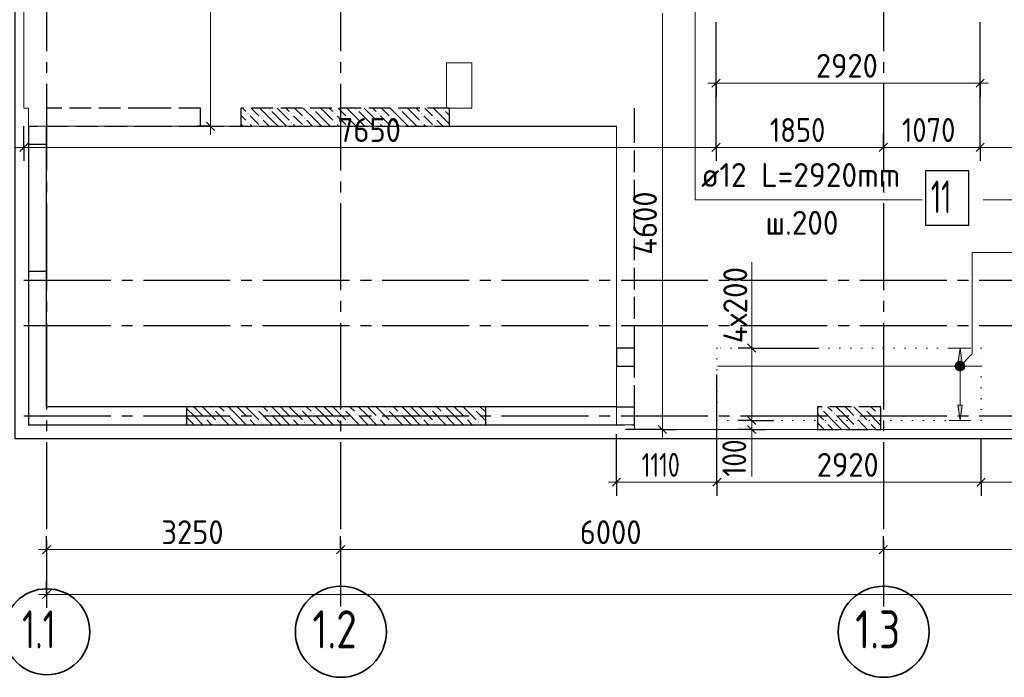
# Model space of a CAD drawing. Header units: millimetres. Extents: x 0 to 50400, y -244 to 35640.
# Tile 3 of 15: x 8968 to 19852, y 7574 to 14840. Entities that reach past the tile are written whole.
import ezdxf

# ---------------------------------------------------------------- set-up
doc = ezdxf.new("R2010")
doc.units = ezdxf.units.MM
for name, pattern in [('______2', [324, 240, -84]), ('______5', [1320, 960, -120, 120, -120]), ('______9', [120, 0, -120])]:
    doc.linetypes.add(name, pattern=pattern)
for name, color, linetype, lineweight in [('Standard', 7, 'Continuous', 25), ('ЖБ Перекрытие верхний уровень', 7, 'Continuous', 35), ('ЖБ Пилон', 7, 'Continuous', 35), ('ЖБ Стена верхний уровень', 7, 'Continuous', 35), ('Общий01', 7, 'Continuous', 13), ('Позиционная метка номер позиции', 7, 'Continuous', 13), ('Размерная линия_ общее', 7, 'Continuous', 13), ('Тени', 7, 'Continuous', 13)]:
    doc.layers.add(name, color=color, linetype=linetype, lineweight=lineweight)
doc.layers.add('Оси', color=7, linetype='______5', true_color=0x656565)
doc.styles.add('ISOCPEUR', font='txt')

msp = doc.modelspace()

# ---------------------------------------------------------------- hatches: boundary and pattern name
at = {"linetype": 'Continuous', "lineweight": 13, "transparency": 33554687}
msp.add_hatch(color=7, dxfattribs=at).paths.add_polyline_path([(19386, 11044), (19362, 11212), (19338, 11044)])
msp.add_hatch(color=7, dxfattribs=at).paths.add_polyline_path([(19386, 10580), (19362, 10412), (19338, 10580)], flags=16)
at = {"layer": 'ЖБ Пилон', "linetype": 'Continuous', "lineweight": -3, "transparency": 33554687}
for points in [[(17823, 10537), (17828, 10542), (17832, 10537), (17828, 10532)], [(17967, 10489), (17972, 10494), (17976, 10489), (17972, 10485)], [(18303, 10537), (18308, 10542), (18312, 10537), (18308, 10532)], [(18447, 10489), (18452, 10494), (18456, 10489), (18452, 10485)], [(17871, 10393), (17876, 10398), (17880, 10393), (17876, 10388)], [(18207, 10441), (18212, 10446), (18216, 10441), (18212, 10436)], [(18207, 10345), (18212, 10350), (18216, 10345), (18212, 10340)], [(18351, 10393), (18356, 10398), (18360, 10393), (18356, 10388)]]:
    msp.add_hatch(color=7, dxfattribs=at).paths.add_polyline_path(points, flags=16)
at = {"layer": 'ЖБ Стена верхний уровень', "linetype": 'Continuous', "lineweight": -3, "transparency": 33554687}
for points in [[(11727, 13849), (11732, 13854), (11736, 13849), (11732, 13845)], [(12207, 13849), (12212, 13854), (12216, 13849), (12212, 13845)], [(12687, 13849), (12692, 13854), (12696, 13849), (12692, 13845)], [(13167, 13849), (13172, 13854), (13176, 13849), (13172, 13845)], [(13647, 13849), (13652, 13854), (13656, 13849), (13652, 13845)], [(11487, 13801), (11492, 13806), (11496, 13801), (11492, 13796)], [(11631, 13753), (11636, 13758), (11640, 13753), (11636, 13748)], [(11967, 13801), (11972, 13806), (11976, 13801), (11972, 13796)], [(12111, 13753), (12116, 13758), (12120, 13753), (12116, 13748)], [(12447, 13801), (12452, 13806), (12456, 13801), (12452, 13796)], [(12591, 13753), (12596, 13758), (12600, 13753), (12596, 13748)], [(12927, 13801), (12932, 13806), (12936, 13801), (12932, 13796)], [(13071, 13753), (13076, 13758), (13080, 13753), (13076, 13748)], [(13407, 13801), (13412, 13806), (13416, 13801), (13412, 13796)], [(13551, 13753), (13556, 13758), (13560, 13753), (13556, 13748)], [(11487, 13705), (11492, 13710), (11496, 13705), (11492, 13700)], [(11967, 13705), (11972, 13710), (11976, 13705), (11972, 13700)], [(12447, 13705), (12452, 13710), (12456, 13705), (12452, 13700)], [(12927, 13705), (12932, 13710), (12936, 13705), (12932, 13700)], [(13407, 13705), (13412, 13710), (13416, 13705), (13412, 13700)], [(11103, 10537), (11108, 10542), (11112, 10537), (11108, 10532)], [(11103, 10537), (11108, 10542), (11112, 10537), (11108, 10532)], [(11247, 10489), (11252, 10494), (11256, 10489), (11252, 10485)], [(11247, 10489), (11252, 10494), (11256, 10489), (11252, 10485)], [(11583, 10537), (11588, 10542), (11592, 10537), (11588, 10532)], [(11583, 10537), (11588, 10542), (11592, 10537), (11588, 10532)], [(11727, 10489), (11732, 10494), (11736, 10489), (11732, 10485)], [(11727, 10489), (11732, 10494), (11736, 10489), (11732, 10485)], [(12063, 10537), (12068, 10542), (12072, 10537), (12068, 10532)], [(12063, 10537), (12068, 10542), (12072, 10537), (12068, 10532)], [(12207, 10489), (12212, 10494), (12216, 10489), (12212, 10485)], [(12207, 10489), (12212, 10494), (12216, 10489), (12212, 10485)], [(12543, 10537), (12548, 10542), (12552, 10537), (12548, 10532)], [(12543, 10537), (12548, 10542), (12552, 10537), (12548, 10532)], [(12687, 10489), (12692, 10494), (12696, 10489), (12692, 10485)], [(12687, 10489), (12692, 10494), (12696, 10489), (12692, 10485)], [(13023, 10537), (13028, 10542), (13032, 10537), (13028, 10532)], [(13023, 10537), (13028, 10542), (13032, 10537), (13028, 10532)], [(13167, 10489), (13172, 10494), (13176, 10489), (13172, 10485)], [(13167, 10489), (13172, 10494), (13176, 10489), (13172, 10485)], [(13503, 10537), (13508, 10542), (13512, 10537), (13508, 10532)], [(13503, 10537), (13508, 10542), (13512, 10537), (13508, 10532)], [(13647, 10489), (13652, 10494), (13656, 10489), (13652, 10485)], [(13647, 10489), (13652, 10494), (13656, 10489), (13652, 10485)], [(13983, 10537), (13988, 10542), (13992, 10537), (13988, 10532)], [(13983, 10537), (13988, 10542), (13992, 10537), (13988, 10532)], [(11007, 10441), (11012, 10446), (11016, 10441), (11012, 10436)], [(11007, 10441), (11012, 10446), (11016, 10441), (11012, 10436)], [(11151, 10393), (11156, 10398), (11160, 10393), (11156, 10388)], [(11151, 10393), (11156, 10398), (11160, 10393), (11156, 10388)], [(11487, 10441), (11492, 10446), (11496, 10441), (11492, 10436)], [(11487, 10441), (11492, 10446), (11496, 10441), (11492, 10436)], [(11631, 10393), (11636, 10398), (11640, 10393), (11636, 10388)], [(11631, 10393), (11636, 10398), (11640, 10393), (11636, 10388)], [(11967, 10441), (11972, 10446), (11976, 10441), (11972, 10436)], [(11967, 10441), (11972, 10446), (11976, 10441), (11972, 10436)], [(12111, 10393), (12116, 10398), (12120, 10393), (12116, 10388)], [(12111, 10393), (12116, 10398), (12120, 10393), (12116, 10388)], [(12447, 10441), (12452, 10446), (12456, 10441), (12452, 10436)], [(12447, 10441), (12452, 10446), (12456, 10441), (12452, 10436)], [(12591, 10393), (12596, 10398), (12600, 10393), (12596, 10388)], [(12591, 10393), (12596, 10398), (12600, 10393), (12596, 10388)], [(12927, 10441), (12932, 10446), (12936, 10441), (12932, 10436)], [(12927, 10441), (12932, 10446), (12936, 10441), (12932, 10436)], [(13071, 10393), (13076, 10398), (13080, 10393), (13076, 10388)], [(13071, 10393), (13076, 10398), (13080, 10393), (13076, 10388)], [(13407, 10441), (13412, 10446), (13416, 10441), (13412, 10436)], [(13407, 10441), (13412, 10446), (13416, 10441), (13412, 10436)], [(13551, 10393), (13556, 10398), (13560, 10393), (13556, 10388)], [(13551, 10393), (13556, 10398), (13560, 10393), (13556, 10388)], [(13887, 10441), (13892, 10446), (13896, 10441), (13892, 10436)], [(13887, 10441), (13892, 10446), (13896, 10441), (13892, 10436)], [(14031, 10393), (14036, 10398), (14040, 10393), (14036, 10388)], [(14031, 10393), (14036, 10398), (14040, 10393), (14036, 10388)]]:
    msp.add_hatch(color=7, dxfattribs=at).paths.add_polyline_path(points, flags=16)
at = {"layer": 'Позиционная метка номер позиции', "linetype": 'Continuous', "lineweight": 13, "transparency": 33554687}
for points in [[(19311, 11026), (19401, 10974), (19324, 11051)], [(19311, 10999), (19376, 10960), (19311, 11026)], [(19311, 11026), (19376, 10960), (19401, 10974)], [(19349, 10960), (19311, 10999), (19324, 10974)], [(19311, 10999), (19349, 10960), (19376, 10960)], [(19324, 11051), (19414, 10999), (19349, 11064)], [(19324, 11051), (19401, 10974), (19414, 10999)], [(19349, 11064), (19414, 10999), (19414, 11026)], [(19349, 11064), (19414, 11026), (19376, 11064)], [(19376, 11064), (19414, 11026), (19401, 11051)]]:
    msp.add_hatch(color=7, dxfattribs=at).paths.add_polyline_path(points)

# ---------------------------------------------------------------- linework, layer by layer
at = {"color": 251, "linetype": 'Continuous', "lineweight": 13, "true_color": 0x494949, "transparency": 33554687}
for p, q in [((19362, 11212), (19242, 11212)), ((19362, 11212), (19338, 11044)), ((19386, 11044), (19362, 11212)), ((19362, 11212), (19482, 11212)), ((19362, 11212), (19362, 11212)), ((19338, 11044), (19386, 11044)), ((19362, 10580), (19362, 11044)), ((19362, 10412), (19338, 10580)), ((19338, 10580), (19386, 10580)), ((19386, 10580), (19362, 10412)), ((19362, 10412), (19242, 10412)), ((19362, 10412), (19482, 10412)), ((19362, 10412), (19362, 10412))]:
    msp.add_line(p, q, dxfattribs=at)
at = {"color": 7, "linetype": 'Continuous', "lineweight": 18, "transparency": 33554687}
msp.add_line((19588, 11012), (16682, 11012), dxfattribs=at)
at = {"color": 7, "linetype": 'Continuous', "lineweight": 25, "transparency": 33554687}
msp.add_lwpolyline([(18980, 12571), (19460, 12571), (19460, 13171), (18980, 13171), (18980, 12571)], dxfattribs=at)
at = {"layer": 'Standard', "color": 253, "linetype": 'Continuous', "lineweight": -3, "true_color": 0xa0a0a0, "transparency": 33554687}
for p, q in [((9065, 13662), (9065, 10362)), ((9265, 10562), (9265, 13662)), ((15565, 10562), (9265, 10562)), ((9065, 10362), (15565, 10362))]:
    msp.add_line(p, q, dxfattribs=at)
at = {"layer": 'Standard', "color": 254, "linetype": 'Continuous', "lineweight": -3, "true_color": 0xc4c4ff, "transparency": 33554687}
msp.add_lwpolyline([(8915, 10212), (33765, 10212), (33765, 32712), (8915, 32712), (8915, 10212)], dxfattribs=at)
at = {"layer": 'ЖБ Перекрытие верхний уровень', "color": 7, "linetype": 'Continuous', "lineweight": 18, "transparency": 33554687}
for p, q in [((9015, 32612), (9015, 13862)), ((13964, 14362), (13684, 14362)), ((13684, 14362), (13684, 13862)), ((13964, 13862), (13964, 14362)), ((9015, 13862), (9065, 13862)), ((9065, 13862), (9065, 13662)), ((13684, 13862), (13964, 13862)), ((9065, 13662), (15565, 13662)), ((15565, 13662), (15565, 10362)), ((15565, 10362), (15765, 10362)), ((15765, 10362), (15765, 10312)), ((15765, 10312), (33665, 10312))]:
    msp.add_line(p, q, dxfattribs=at)
at = {"layer": 'ЖБ Пилон', "color": 253, "linetype": '______2', "lineweight": -3, "true_color": 0xa0a0a0, "transparency": 33554687}
for p, q in [((18485, 10562), (17785, 10562)), ((17785, 10562), (17785, 10312)), ((18485, 10312), (18485, 10562)), ((17785, 10312), (18485, 10312))]:
    msp.add_line(p, q, dxfattribs=at)
at = {"layer": 'ЖБ Пилон', "color": 253, "linetype": 'Continuous', "lineweight": -3, "true_color": 0xa0a0a0, "transparency": 33554687}
for p, q in [((17802, 10562), (17804, 10561)), ((17898, 10562), (17948, 10513)), ((18092, 10465), (17994, 10562)), ((18092, 10561), (18188, 10465)), ((18188, 10561), (18332, 10417)), ((18282, 10562), (18284, 10561)), ((18378, 10562), (18428, 10513)), ((18485, 10552), (18474, 10562)), ((17785, 10484), (17852, 10417)), ((17996, 10369), (17852, 10513)), ((17996, 10465), (18092, 10369)), ((18092, 10465), (18188, 10369)), ((18476, 10369), (18332, 10513)), ((18476, 10465), (18485, 10456)), ((17804, 10369), (17785, 10388)), ((17852, 10321), (17804, 10369)), ((17900, 10369), (17956, 10312)), ((17996, 10369), (18052, 10312)), ((18092, 10369), (18148, 10312)), ((18284, 10369), (18236, 10417)), ((18332, 10321), (18284, 10369)), ((18380, 10369), (18436, 10312)), ((18476, 10369), (18485, 10360)), ((18236, 10321), (18244, 10312))]:
    msp.add_line(p, q, dxfattribs=at)
at = {"layer": 'ЖБ Стена верхний уровень', "color": 253, "linetype": '______2', "lineweight": -3, "true_color": 0xa0a0a0, "transparency": 33554687}
for p, q in [((10405, 13862), (9265, 13862)), ((9265, 13862), (9265, 13662)), ((10965, 13862), (10405, 13862)), ((10965, 13662), (10965, 13862)), ((11415, 13662), (11415, 13862)), ((13715, 13862), (11415, 13862)), ((13715, 13862), (13715, 13662)), ((15765, 13662), (15765, 13862)), ((15765, 11212), (15765, 13862)), ((9065, 13662), (9165, 13662)), ((9065, 13662), (9165, 13662)), ((9265, 13662), (10405, 13662)), ((9265, 13662), (10405, 13662)), ((10405, 13662), (10965, 13662)), ((10965, 13662), (11415, 13662)), ((10965, 13662), (15565, 13662)), ((13715, 13662), (15565, 13662)), ((15765, 11212), (15765, 13662)), ((9065, 13462), (9065, 12062)), ((9265, 13462), (9065, 13462)), ((9065, 12062), (9265, 12062)), ((9265, 10562), (9265, 12062)), ((9265, 10562), (9265, 12062)), ((15765, 11212), (15565, 11212)), ((15565, 11212), (15565, 11012)), ((15765, 11012), (15765, 11212)), ((15565, 11012), (15765, 11012)), ((15765, 10562), (15765, 11012)), ((15765, 10562), (15765, 11012)), ((9065, 10562), (9065, 10362)), ((9065, 10562), (9065, 10362)), ((10305, 10562), (9265, 10562)), ((10305, 10562), (9265, 10562)), ((10815, 10562), (10305, 10562)), ((10815, 10362), (10815, 10562)), ((14115, 10562), (10815, 10562)), ((14115, 10562), (10815, 10562)), ((14115, 10562), (14115, 10362)), ((15565, 10562), (14115, 10562)), ((15565, 10562), (15765, 10562)), ((15565, 10562), (15765, 10562)), ((15765, 10362), (15765, 10562)), ((9065, 10362), (10815, 10362)), ((9065, 10362), (10305, 10362)), ((10815, 10362), (14115, 10362)), ((10815, 10362), (14115, 10362)), ((14115, 10362), (15765, 10362))]:
    msp.add_line(p, q, dxfattribs=at)
at = {"layer": 'ЖБ Стена верхний уровень', "color": 253, "linetype": 'Continuous', "lineweight": -3, "true_color": 0xa0a0a0, "transparency": 33554687}
for p, q in [((11430, 13862), (11468, 13825)), ((11526, 13862), (11612, 13777)), ((11756, 13729), (11623, 13862)), ((11756, 13825), (11852, 13729)), ((11852, 13825), (11814, 13862)), ((11852, 13825), (11948, 13729)), ((11910, 13862), (11948, 13825)), ((12007, 13862), (12092, 13777)), ((12236, 13729), (12103, 13862)), ((12236, 13825), (12332, 13729)), ((12332, 13825), (12294, 13862)), ((12332, 13825), (12428, 13729)), ((12390, 13862), (12428, 13825)), ((12487, 13862), (12572, 13777)), ((12716, 13729), (12583, 13862)), ((12716, 13825), (12812, 13729)), ((12812, 13825), (12774, 13862)), ((12812, 13825), (12908, 13729)), ((12870, 13862), (12908, 13825)), ((12967, 13862), (13052, 13777)), ((13196, 13729), (13063, 13862)), ((13196, 13825), (13292, 13729)), ((13292, 13825), (13254, 13862)), ((13292, 13825), (13388, 13729)), ((13350, 13862), (13388, 13825)), ((13447, 13862), (13532, 13777)), ((13676, 13729), (13543, 13862)), ((13676, 13825), (13715, 13786)), ((11415, 13782), (11468, 13729)), ((11564, 13729), (11516, 13777)), ((11612, 13681), (11564, 13729)), ((11660, 13729), (11726, 13662)), ((11756, 13729), (11823, 13662)), ((11852, 13729), (11918, 13662)), ((12044, 13729), (11996, 13777)), ((12092, 13681), (12044, 13729)), ((12140, 13729), (12206, 13662)), ((12236, 13729), (12303, 13662)), ((12332, 13729), (12398, 13662)), ((12524, 13729), (12476, 13777)), ((12572, 13681), (12524, 13729)), ((12620, 13729), (12686, 13662)), ((12716, 13729), (12783, 13662)), ((12812, 13729), (12878, 13662)), ((13004, 13729), (12956, 13777)), ((13052, 13681), (13004, 13729)), ((13100, 13729), (13166, 13662)), ((13196, 13729), (13263, 13662)), ((13292, 13729), (13358, 13662)), ((13484, 13729), (13436, 13777)), ((13532, 13681), (13484, 13729)), ((13580, 13729), (13646, 13662)), ((13676, 13729), (13715, 13690)), ((11415, 13686), (11438, 13662)), ((11516, 13681), (11534, 13662)), ((11996, 13681), (12014, 13662)), ((12476, 13681), (12494, 13662)), ((12956, 13681), (12974, 13662)), ((13436, 13681), (13454, 13662)), ((10892, 10561), (10988, 10465)), ((10892, 10561), (10988, 10465)), ((10988, 10561), (11132, 10417)), ((10988, 10561), (11132, 10417)), ((11082, 10562), (11084, 10561)), ((11082, 10562), (11084, 10561)), ((11178, 10562), (11228, 10513)), ((11178, 10562), (11228, 10513)), ((11372, 10465), (11274, 10562)), ((11372, 10465), (11274, 10562)), ((11372, 10561), (11468, 10465)), ((11372, 10561), (11468, 10465)), ((11468, 10561), (11612, 10417)), ((11468, 10561), (11612, 10417)), ((11562, 10562), (11564, 10561)), ((11562, 10562), (11564, 10561)), ((11658, 10562), (11708, 10513)), ((11658, 10562), (11708, 10513)), ((11852, 10465), (11754, 10562)), ((11852, 10465), (11754, 10562)), ((11852, 10561), (11948, 10465)), ((11852, 10561), (11948, 10465)), ((11948, 10561), (12092, 10417)), ((11948, 10561), (12092, 10417)), ((12042, 10562), (12044, 10561)), ((12042, 10562), (12044, 10561)), ((12138, 10562), (12188, 10513)), ((12138, 10562), (12188, 10513)), ((12332, 10465), (12234, 10562)), ((12332, 10465), (12234, 10562)), ((12332, 10561), (12428, 10465)), ((12332, 10561), (12428, 10465)), ((12428, 10561), (12572, 10417)), ((12428, 10561), (12572, 10417)), ((12522, 10562), (12524, 10561)), ((12522, 10562), (12524, 10561)), ((12618, 10562), (12668, 10513)), ((12618, 10562), (12668, 10513)), ((12812, 10465), (12714, 10562)), ((12812, 10465), (12714, 10562)), ((12812, 10561), (12908, 10465)), ((12812, 10561), (12908, 10465)), ((12908, 10561), (13052, 10417)), ((12908, 10561), (13052, 10417)), ((13002, 10562), (13004, 10561)), ((13002, 10562), (13004, 10561)), ((13098, 10562), (13148, 10513)), ((13098, 10562), (13148, 10513)), ((13292, 10465), (13194, 10562)), ((13292, 10465), (13194, 10562)), ((13292, 10561), (13388, 10465)), ((13292, 10561), (13388, 10465)), ((13388, 10561), (13532, 10417)), ((13388, 10561), (13532, 10417)), ((13482, 10562), (13484, 10561)), ((13482, 10562), (13484, 10561)), ((13578, 10562), (13628, 10513)), ((13578, 10562), (13628, 10513)), ((13772, 10465), (13674, 10562)), ((13772, 10465), (13674, 10562)), ((13772, 10561), (13868, 10465)), ((13772, 10561), (13868, 10465)), ((13868, 10561), (14012, 10417)), ((13868, 10561), (14012, 10417)), ((13962, 10562), (13964, 10561)), ((13962, 10562), (13964, 10561)), ((14058, 10562), (14108, 10513)), ((14058, 10562), (14108, 10513)), ((10892, 10465), (10815, 10542)), ((10892, 10465), (10815, 10542)), ((10892, 10465), (10988, 10369)), ((10892, 10465), (10988, 10369)), ((11276, 10369), (11132, 10513)), ((11276, 10369), (11132, 10513)), ((11276, 10465), (11372, 10369)), ((11276, 10465), (11372, 10369)), ((11372, 10465), (11468, 10369)), ((11372, 10465), (11468, 10369)), ((11756, 10369), (11612, 10513)), ((11756, 10369), (11612, 10513)), ((11756, 10465), (11852, 10369)), ((11756, 10465), (11852, 10369)), ((11852, 10465), (11948, 10369)), ((11852, 10465), (11948, 10369)), ((12236, 10369), (12092, 10513)), ((12236, 10369), (12092, 10513)), ((12236, 10465), (12332, 10369)), ((12236, 10465), (12332, 10369)), ((12332, 10465), (12428, 10369)), ((12332, 10465), (12428, 10369)), ((12716, 10369), (12572, 10513)), ((12716, 10369), (12572, 10513)), ((12716, 10465), (12812, 10369)), ((12716, 10465), (12812, 10369)), ((12812, 10465), (12908, 10369)), ((12812, 10465), (12908, 10369)), ((13196, 10369), (13052, 10513)), ((13196, 10369), (13052, 10513)), ((13196, 10465), (13292, 10369)), ((13196, 10465), (13292, 10369)), ((13292, 10465), (13388, 10369)), ((13292, 10465), (13388, 10369)), ((13676, 10369), (13532, 10513)), ((13676, 10369), (13532, 10513)), ((13676, 10465), (13772, 10369)), ((13676, 10465), (13772, 10369)), ((13772, 10465), (13868, 10369)), ((13772, 10465), (13868, 10369)), ((14115, 10410), (14012, 10513)), ((14115, 10410), (14012, 10513)), ((10815, 10446), (10892, 10369)), ((10815, 10446), (10892, 10369)), ((10892, 10369), (10898, 10362)), ((10892, 10369), (10898, 10362)), ((11084, 10369), (11036, 10417)), ((11084, 10369), (11036, 10417)), ((11090, 10362), (11084, 10369)), ((11090, 10362), (11084, 10369)), ((11180, 10369), (11186, 10362)), ((11180, 10369), (11186, 10362)), ((11276, 10369), (11282, 10362)), ((11276, 10369), (11282, 10362)), ((11372, 10369), (11378, 10362)), ((11372, 10369), (11378, 10362)), ((11564, 10369), (11516, 10417)), ((11564, 10369), (11516, 10417)), ((11570, 10362), (11564, 10369)), ((11570, 10362), (11564, 10369)), ((11660, 10369), (11666, 10362)), ((11660, 10369), (11666, 10362)), ((11756, 10369), (11762, 10362)), ((11756, 10369), (11762, 10362)), ((11852, 10369), (11858, 10362)), ((11852, 10369), (11858, 10362)), ((12044, 10369), (11996, 10417)), ((12044, 10369), (11996, 10417)), ((12050, 10362), (12044, 10369)), ((12050, 10362), (12044, 10369)), ((12140, 10369), (12146, 10362)), ((12140, 10369), (12146, 10362)), ((12236, 10369), (12242, 10362)), ((12236, 10369), (12242, 10362)), ((12332, 10369), (12338, 10362)), ((12332, 10369), (12338, 10362)), ((12524, 10369), (12476, 10417)), ((12524, 10369), (12476, 10417)), ((12530, 10362), (12524, 10369)), ((12530, 10362), (12524, 10369)), ((12620, 10369), (12626, 10362)), ((12620, 10369), (12626, 10362)), ((12716, 10369), (12722, 10362)), ((12716, 10369), (12722, 10362)), ((12812, 10369), (12818, 10362)), ((12812, 10369), (12818, 10362)), ((13004, 10369), (12956, 10417)), ((13004, 10369), (12956, 10417)), ((13010, 10362), (13004, 10369)), ((13010, 10362), (13004, 10369)), ((13100, 10369), (13106, 10362)), ((13100, 10369), (13106, 10362)), ((13196, 10369), (13202, 10362)), ((13196, 10369), (13202, 10362)), ((13292, 10369), (13298, 10362)), ((13292, 10369), (13298, 10362)), ((13484, 10369), (13436, 10417)), ((13484, 10369), (13436, 10417)), ((13490, 10362), (13484, 10369)), ((13490, 10362), (13484, 10369)), ((13580, 10369), (13586, 10362)), ((13580, 10369), (13586, 10362)), ((13676, 10369), (13682, 10362)), ((13676, 10369), (13682, 10362)), ((13772, 10369), (13778, 10362)), ((13772, 10369), (13778, 10362)), ((13964, 10369), (13916, 10417)), ((13964, 10369), (13916, 10417)), ((13970, 10362), (13964, 10369)), ((13970, 10362), (13964, 10369)), ((14060, 10369), (14066, 10362)), ((14060, 10369), (14066, 10362))]:
    msp.add_line(p, q, dxfattribs=at)
at = {"layer": 'Общий01', "color": 7, "linetype": 'Continuous', "lineweight": 13, "transparency": 33554687}
for p, q in [((17059, 11212), (17059, 12162)), ((17061, 10312), (17061, 9793))]:
    msp.add_line(p, q, dxfattribs=at)
at = {"layer": 'Оси', "color": 8, "linetype": '______5', "lineweight": -3, "transparency": 33554687}
for p, q in [((9265, 32612), (9265, 8356)), ((12515, 32612), (12515, 8356)), ((18515, 32612), (18515, 8356)), ((9015, 11962), (36746, 11962)), ((9015, 11462), (36746, 11462)), ((9015, 10462), (36746, 10462))]:
    msp.add_line(p, q, dxfattribs=at)
at = {"layer": 'Оси', "color": 7, "linetype": 'Continuous', "lineweight": 35, "transparency": 33554687}
for centre, radius in [((9268, 8077), 475), ((12518, 8077), 503), ((18518, 8077), 503)]:
    msp.add_circle(centre, radius, dxfattribs=at)
at = {"layer": 'Позиционная метка номер позиции', "color": 7, "linetype": 'Continuous', "lineweight": 13, "transparency": 33554687}
for p, q in [((19324, 11051), (19324, 11051)), ((19401, 11051), (19401, 11051)), ((19324, 10974), (19324, 10974)), ((19401, 10974), (19401, 10974))]:
    msp.add_line(p, q, dxfattribs=at)
for points in [[(16929, 15512), (16434, 15017), (16434, 12851), (18945, 12851)], [(21745, 15054), (21109, 14417), (21109, 12851), (19618, 12851)], [(19362, 11012), (19497, 11147), (19497, 12267), (22407, 12267)]]:
    msp.add_lwpolyline(points, dxfattribs=at)
msp.add_circle((19362, 11012), 54, dxfattribs=at)
at = {"layer": 'Размерная линия_ общее', "color": 7, "linetype": 'Continuous', "lineweight": -3, "transparency": 33554687}
for p, q in [((16665, 14139), (16665, 14289)), ((19585, 14139), (19585, 14289)), ((16665, 14139), (16665, 13989)), ((16665, 14139), (16665, 14139)), ((19585, 14139), (19585, 13989)), ((19585, 14139), (19585, 14139)), ((9015, 13429), (9015, 13662)), ((11076, 13662), (10926, 13662)), ((11076, 13662), (11226, 13662)), ((11076, 13662), (11076, 13662)), ((9015, 13429), (9015, 13579)), ((16665, 13429), (16665, 13579)), ((18515, 13429), (18515, 13579)), ((19585, 13429), (19585, 13579)), ((9015, 13429), (9015, 13279)), ((16665, 13429), (16665, 13279)), ((18515, 13429), (18515, 13279)), ((18515, 13429), (18515, 13429)), ((19585, 13429), (19585, 13279)), ((17059, 11212), (16909, 11212)), ((17059, 11212), (17209, 11212)), ((17059, 11212), (17793, 11212)), ((17059, 10412), (16909, 10412)), ((17059, 10412), (17209, 10412)), ((17059, 10412), (17303, 10412)), ((15565, 9729), (15565, 10262)), ((16072, 10312), (15665, 10312)), ((16072, 10312), (15922, 10312)), ((16072, 10312), (16222, 10312)), ((17059, 10312), (16909, 10312)), ((17059, 10312), (17209, 10312)), ((17059, 10312), (17061, 10312)), ((15565, 9729), (15565, 9879)), ((16675, 9729), (16675, 9879)), ((19595, 9729), (19595, 9879)), ((15565, 9729), (15565, 9579)), ((16675, 9729), (16675, 9579)), ((19595, 9729), (19595, 9579)), ((9265, 8985), (9265, 9135)), ((12515, 8985), (12515, 9135)), ((18515, 8985), (18515, 9135)), ((9265, 8985), (9265, 8835)), ((12515, 8985), (12515, 8835)), ((18515, 8985), (18515, 8835)), ((9265, 8490), (9265, 8640)), ((9265, 8490), (9265, 8340)), ((9265, 8490), (9265, 8396))]:
    msp.add_line(p, q, dxfattribs=at)
at = {"layer": 'Размерная линия_ общее', "color": 7, "linetype": 'Continuous', "lineweight": 25, "transparency": 33554687}
for p, q in [((16620, 14094), (16710, 14184)), ((19540, 14094), (19630, 14184)), ((11121, 13617), (11031, 13707)), ((8970, 13384), (9060, 13474)), ((16620, 13384), (16710, 13474)), ((18470, 13384), (18560, 13474)), ((19540, 13384), (19630, 13474)), ((17014, 11257), (17104, 11167)), ((17014, 10457), (17104, 10367)), ((16117, 10267), (16027, 10357)), ((17014, 10357), (17104, 10267)), ((15520, 9684), (15610, 9774)), ((16630, 9684), (16720, 9774)), ((19550, 9684), (19640, 9774)), ((9220, 8940), (9310, 9030)), ((12470, 8940), (12560, 9030)), ((18470, 8940), (18560, 9030)), ((9220, 8445), (9310, 8535))]:
    msp.add_line(p, q, dxfattribs=at)
at = {"layer": 'Размерная линия_ общее', "color": 7, "linetype": 'Continuous', "lineweight": 13, "transparency": 33554687}
for p, q in [((16665, 14139), (16575, 14139)), ((16665, 14139), (19585, 14139)), ((19585, 14139), (19675, 14139)), ((11076, 13662), (11076, 13572)), ((9015, 13429), (8925, 13429)), ((9015, 13429), (16665, 13429)), ((16665, 13429), (18515, 13429)), ((18515, 13429), (19585, 13429)), ((19585, 13429), (21355, 13429)), ((17059, 11212), (17059, 11302)), ((17059, 10412), (17059, 10312)), ((16072, 10312), (16072, 10222)), ((17059, 10312), (17059, 10222)), ((15565, 9729), (15475, 9729)), ((15565, 9729), (16675, 9729)), ((16675, 9729), (19595, 9729)), ((19595, 9729), (21575, 9729)), ((9265, 8985), (9175, 8985)), ((9265, 8985), (12515, 8985)), ((12515, 8985), (18515, 8985)), ((18515, 8985), (24515, 8985)), ((9265, 8490), (9175, 8490)), ((9265, 8490), (33815, 8490))]:
    msp.add_line(p, q, dxfattribs=at)
for points in [[(11076, 13662), (11076, 15309), (11076, 15309), (11076, 15529), (11076, 15529), (11076, 15903), (11076, 15903), (11076, 15965), (11076, 15965), (11076, 16082), (11076, 16082), (11076, 17912)], [(16072, 10312), (16072, 12142), (16072, 12142), (16072, 14912)], [(17059, 11212), (17059, 11159), (17059, 11159), (17059, 10412)]]:
    msp.add_lwpolyline(points, dxfattribs=at)
at = {"layer": 'Размерная линия_ общее', "color": 7, "linetype": 'Continuous', "lineweight": -3, "transparency": 33554687}
for points in [[(16665, 13429), (16665, 13450), (16665, 13450), (16665, 13450), (16665, 13450), (16665, 13450), (16665, 13450), (16665, 13450), (16665, 13450), (16665, 13450), (16665, 13450), (16665, 13450), (16665, 13450), (16665, 13450), (16665, 13450), (16665, 14812)], [(19585, 13429), (19585, 13450), (19585, 13450), (19585, 13450), (19585, 13450), (19585, 13450), (19585, 13450), (19585, 13450), (19585, 13450), (19585, 13450), (19585, 13450), (19585, 14812)], [(16675, 9729), (16675, 9749), (16675, 9749), (16675, 9749), (16675, 9749), (16675, 9749), (16675, 9749), (16675, 9749), (16675, 9749), (16675, 9749), (16675, 9749), (16675, 9749), (16675, 9749), (16675, 10394), (16675, 10394), (16675, 10919)], [(19595, 9729), (19595, 9749), (19595, 9749), (19595, 9749), (19595, 9749), (19595, 9749), (19595, 9749), (19595, 9749), (19595, 9749), (19595, 9749), (19595, 9749), (19595, 10212)]]:
    msp.add_lwpolyline(points, dxfattribs=at)
at = {"layer": 'Тени', "color": 7, "linetype": '______9', "lineweight": 13, "transparency": 33554687}
for p, q in [((16675, 11212), (16675, 10412)), ((19595, 11212), (16675, 11212)), ((19595, 10412), (19595, 11212)), ((16675, 10412), (19595, 10412))]:
    msp.add_line(p, q, dxfattribs=at)

# ---------------------------------------------------------------- texts
at = {"color": 7, "linetype": 'Continuous', "lineweight": 13, "transparency": 33554687, "attachment_point": 7, "style": 'ISOCPEUR'}
for s, insert, char_height, width in [('\\W0.96;ø12 L=2920mm ', (16500, 12992), 264, 2580.62), ('\\W0.63;11', (19040, 12703), 360, 472.5), ('\\W0.95;ш.200 ', (17212, 12464), 264, 1154.56)]:
    msp.add_mtext(s, dxfattribs=dict(at, insert=insert, char_height=char_height, width=width))
at = {"layer": 'Оси', "color": 7, "linetype": 'Continuous', "lineweight": 35, "transparency": 33554687, "char_height": 420, "attachment_point": 7, "style": 'ISOCPEUR'}
for s, insert, width in [('\\W0.68;1.1', (8995, 7894), 689.48), ('\\W0.79;1.2', (12203, 7894), 795.31), ('\\W0.79;1.3', (18203, 7894), 795.31)]:
    msp.add_mtext(s, dxfattribs=dict(at, insert=insert, width=width))
at = {"layer": 'Размерная линия_ общее', "color": 7, "linetype": 'Continuous', "lineweight": 25, "transparency": 33554687, "char_height": 264, "attachment_point": 7, "style": 'ISOCPEUR'}
for s, insert, width in [('\\W0.93;2920', (17769, 14199), 861.72), ('\\W0.93;7650', (12484, 13489), 861.72), ('\\W0.87;1850', (17260, 13489), 800.28), ('\\W0.87;1070', (18720, 13489), 800.28), ('\\W0.73;1110', (15843, 9789), 677.43), ('\\W0.93;2920', (17779, 9789), 861.71), ('\\W0.93;3250', (10534, 9045), 861.71), ('\\W0.93;6000', (15159, 9045), 861.71)]:
    msp.add_mtext(s, dxfattribs=dict(at, insert=insert, width=width))
at = {"layer": 'Размерная линия_ общее', "color": 7, "linetype": 'Continuous', "lineweight": 25, "transparency": 33554687, "char_height": 264, "attachment_point": 7, "rotation": 90, "style": 'ISOCPEUR'}
for s, insert, width in [('\\W0.93;4600', (16012, 12243), 888.46), ('\\W0.95;4х200', (17010, 11265), 1074.68), ('\\W0.83;100', (16999, 9792), 610.29)]:
    msp.add_mtext(s, dxfattribs=dict(at, insert=insert, width=width))

doc.saveas('drawing.dxf')
